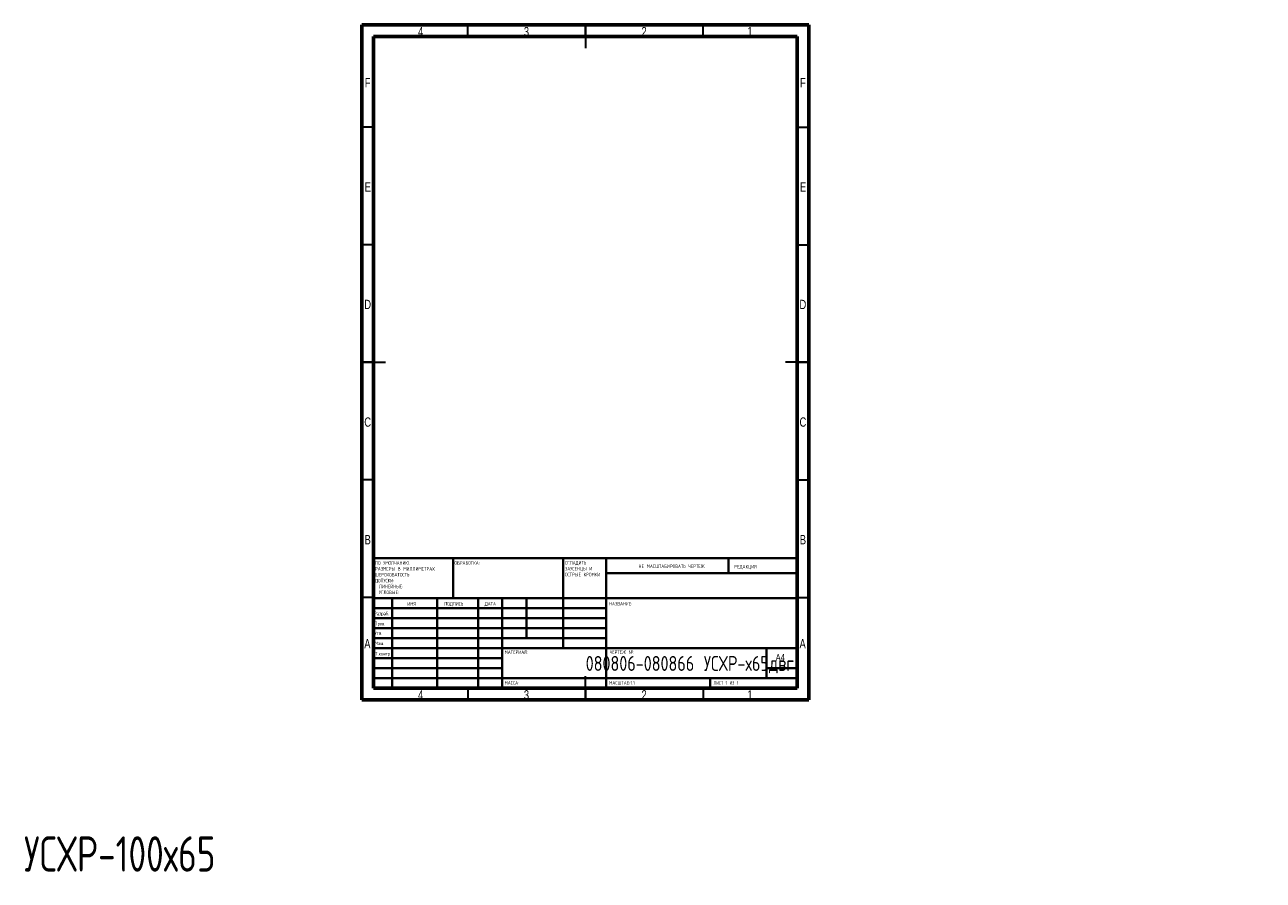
# Model space of a CAD drawing. Header units: millimetres. Extents: x -176 to 1544, y -7392 to 292.
# Tile 7 of 7: x -128 to 398, y -72 to 292. Entities that reach past the tile are written whole.
import ezdxf

# ---------------------------------------------------------------- set-up
doc = ezdxf.new("R2010")
doc.units = ezdxf.units.MM
doc.styles.add('SLDTEXTSTYLE0', font='TXT', dxfattribs={"width": 0.75, "bigfont": 'bigfont'})
doc.styles.add('SLDTEXTSTYLE1', font='TXT', dxfattribs={"width": 0.75})
doc.styles.add('SLDTEXTSTYLE2', font='TXT', dxfattribs={"width": 0.681818, "bigfont": 'bigfont'})
doc.styles.add('SLDTEXTSTYLE3', font='TXT', dxfattribs={"width": 0.7, "bigfont": 'bigfont'})

# ---------------------------------------------------------------- blocks, each defined once
blk = doc.blocks.new('SW_NOTE_0')
at = {"color": 0, "linetype": 'Continuous', "lineweight": 0, "char_height": 1.5, "attachment_point": 1, "style": 'SLDTEXTSTYLE0'}
for s, insert in [('\\M+18452\\M+18443\\M+1844C\\M+18440\\M+18444\\M+18449\\M+18453\\M+1845D', (0, 1.93)), ('\\M+18448\\M+18440\\M+18454\\M+18452\\M+18445\\M+1844E\\M+18457\\M+1845C \\M+18449', (0, -0.57)), ('\\M+1844F\\M+18452\\M+18453\\M+18451\\M+1845C\\M+18445 \\M+1844B\\M+18451\\M+1844F\\M+1844D\\M+1844B\\M+18449', (0, -3.07))]:
    blk.add_mtext(s, dxfattribs=dict(at, insert=insert))
blk = doc.blocks.new('SW_NOTE_1')
at = {"color": 0, "linetype": 'Continuous', "lineweight": 0, "char_height": 1.5, "attachment_point": 1, "style": 'SLDTEXTSTYLE0'}
for s, insert in [('\\M+18450\\M+1844F \\M+18454\\M+1844D\\M+1844F\\M+1844C\\M+18458\\M+18440\\M+1844E\\M+18449\\M+1845F:', (0, 1.93)), ('\\M+18451\\M+18440\\M+18448\\M+1844D\\M+18445\\M+18451\\M+1845C \\M+18442 \\M+1844D\\M+18449\\M+1844C\\M+1844C\\M+18449\\M+1844D\\M+18445\\M+18453\\M+18451\\M+18440\\M+18456', (0, -0.57)), ('\\M+18459\\M+18445\\M+18451\\M+1844F\\M+18456\\M+1844F\\M+18442\\M+18440\\M+18453\\M+1844F\\M+18452\\M+18453\\M+1845D:', (0, -3.07)), ('\\M+18444\\M+1844F\\M+18450\\M+18454\\M+18452\\M+1844B\\M+18449:', (0, -5.57)), ('\\M+1844C\\M+18449\\M+1844E\\M+18445\\M+1844A\\M+1844E\\M+1845C\\M+18445:', (1.69, -8.07)), ('\\M+18454\\M+18443\\M+1844C\\M+1844F\\M+18442\\M+1845C\\M+18445:', (1.69, -10.57))]:
    blk.add_mtext(s, dxfattribs=dict(at, insert=insert))

msp = doc.modelspace()

# ---------------------------------------------------------------- linework, layer by layer
at = {"color": 7, "linetype": 'Continuous', "lineweight": 60}
for p, q in [((15, 5), (15, 292)), ((15, 292), (205, 292)), ((205, 292), (205, 5)), ((20, 10), (20, 287)), ((20, 287), (200, 287)), ((200, 287), (200, 10)), ((200, 10), (20, 10)), ((205, 5), (15, 5))]:
    msp.add_line(p, q, dxfattribs=at)
at = {"color": 7, "linetype": 'Continuous', "lineweight": 30}
for p, q in [((60, 287), (60, 292)), ((110, 287), (110, 292)), ((110, 292), (110, 282)), ((160, 287), (160, 292)), ((20, 248.5), (15, 248.5)), ((200, 248.5), (205, 248.5)), ((20, 198.5), (15, 198.5)), ((200, 198.5), (205, 198.5)), ((20, 148.5), (15, 148.5)), ((15, 148.5), (25, 148.5)), ((205, 148.5), (195, 148.5)), ((200, 148.5), (205, 148.5)), ((20, 98.5), (15, 98.5)), ((200, 98.5), (205, 98.5)), ((20, 48.5), (15, 48.5)), ((200, 48.5), (205, 48.5)), ((110, 5), (110, 15)), ((60, 10), (60, 5)), ((110, 10), (110, 5)), ((160, 10), (160, 5))]:
    msp.add_line(p, q, dxfattribs=at)
at = {"color": 7, "linetype": 'Continuous', "lineweight": 40}
for p, q in [((20, 65.25), (200, 65.25)), ((20, 65.25), (20, 10)), ((53.8, 48.25), (53.8, 65.25)), ((100.6, 65.25), (100.6, 27)), ((118.8, 65.25), (118.8, 10)), ((170.8, 58.88), (170.8, 65.25)), ((200, 58.88), (118.8, 58.88)), ((200, 48.25), (20, 48.25)), ((27.8, 48.25), (27.8, 10)), ((46.99, 48.25), (46.99, 10)), ((64.4, 48.25), (64.4, 10)), ((74.6, 10), (74.6, 48.25)), ((85, 31.25), (85, 48.25)), ((118.8, 44), (20, 44)), ((118.8, 39.75), (20, 39.75)), ((118.8, 35.5), (20, 35.5)), ((118.8, 31.25), (20, 31.25)), ((74.6, 27), (20, 27)), ((74.6, 27), (200, 27)), ((187, 14.25), (187, 27)), ((74.6, 22.75), (20, 22.75)), ((74.6, 18.5), (20, 18.5)), ((200, 18.5), (187, 18.5)), ((20, 14.25), (200, 14.25)), ((163, 10), (163, 14.25))]:
    msp.add_line(p, q, dxfattribs=at)

# ---------------------------------------------------------------- block references
at = {"color": 7, "linetype": 'Continuous', "lineweight": 0}
for name, p in [('SW_NOTE_1', (20.59, 61.99)), ('SW_NOTE_0', (101.31, 62.07))]:
    msp.add_blockref(name, p, dxfattribs=at)

# ---------------------------------------------------------------- texts
for s, insert, char_height, attachment_point, style in [('4', (39.96, 291.06), 3.97, 2, 'SLDTEXTSTYLE1'), ('3', (84.96, 291.06), 3.97, 2, 'SLDTEXTSTYLE1'), ('2', (134.96, 291.06), 3.97, 2, 'SLDTEXTSTYLE1'), ('1', (179.96, 291.06), 3.97, 2, 'SLDTEXTSTYLE1'), ('F', (17.46, 269.31), 3.97, 2, 'SLDTEXTSTYLE1'), ('F', (202.46, 269.31), 3.97, 2, 'SLDTEXTSTYLE1'), ('E', (17.51, 225.06), 3.97, 2, 'SLDTEXTSTYLE1'), ('E', (202.51, 225.06), 3.97, 2, 'SLDTEXTSTYLE1'), ('D', (17.45, 175.06), 3.97, 2, 'SLDTEXTSTYLE1'), ('D', (202.45, 175.06), 3.97, 2, 'SLDTEXTSTYLE1'), ('C', (17.46, 125.06), 3.97, 2, 'SLDTEXTSTYLE1'), ('C', (202.46, 125.06), 3.97, 2, 'SLDTEXTSTYLE1'), ('B', (17.47, 75.06), 3.97, 2, 'SLDTEXTSTYLE1'), ('B', (202.47, 75.06), 3.97, 2, 'SLDTEXTSTYLE1'), ('\\M+1844F\\M+18441\\M+18451\\M+18440\\M+18441\\M+1844F\\M+18453\\M+1844B\\M+18440:', (54.37, 63.92), 1.5, 1, 'SLDTEXTSTYLE0'), ('\\M+1844E\\M+18445 \\M+1844D\\M+18440\\M+18452\\M+18459\\M+18453\\M+18440\\M+18441\\M+18449\\M+18451\\M+1844F\\M+18442\\M+18440\\M+18453\\M+1845D \\M+18458\\M+18445\\M+18451\\M+18453\\M+18445\\M+18447', (132.61, 62.53), 1.5, 1, 'SLDTEXTSTYLE0'), ('\\M+18451\\M+18445\\M+18444\\M+18440\\M+1844B\\M+18457\\M+18449\\M+18460', (173.33, 62.33), 1.5, 1, 'SLDTEXTSTYLE0'), ('\\M+18451\\M+18470\\M+18478\\M+18482\\M+18470\\M+18471.', (20.21, 42.43), 1.5, 1, 'SLDTEXTSTYLE0'), ('\\M+18449\\M+1844D\\M+18460', (34.32, 46.5), 1.5, 1, 'SLDTEXTSTYLE0'), ('\\M+18450\\M+1844F\\M+18444\\M+18450\\M+18449\\M+18452\\M+1845D', (50.03, 46.56), 1.5, 1, 'SLDTEXTSTYLE0'), ('\\M+18444\\M+18440\\M+18453\\M+18440', (67.21, 46.58), 1.5, 1, 'SLDTEXTSTYLE0'), ('\\M+1844E\\M+18440\\M+18448\\M+18442\\M+18440\\M+1844E\\M+18449\\M+18445:', (120.07, 46.58), 1.5, 1, 'SLDTEXTSTYLE0'), ('\\M+18450\\M+18482\\M+18480\\M+18472.', (20.41, 38.15), 1.5, 1, 'SLDTEXTSTYLE0'), ('\\M+18454\\M+18484\\M+18472.', (20.4, 34.06), 1.5, 1, 'SLDTEXTSTYLE0'), ('A', (17.34, 30.81), 3.97, 2, 'SLDTEXTSTYLE1'), ('\\M+1844D\\M+18470\\M+1848A.', (20.46, 29.73), 1.5, 1, 'SLDTEXTSTYLE0'), ('A', (202.34, 30.81), 3.97, 2, 'SLDTEXTSTYLE1'), ('080806-080866 \\M+18454\\M+18452\\M+18456\\M+18451-\\M+1848765\\M+18474\\M+18472\\M+18473', (154.39, 23.61), 6.35, 2, 'SLDTEXTSTYLE0'), ('\\M+18453.\\M+1847B\\M+18480\\M+1847E\\M+18484\\M+18482', (20.67, 25.35), 1.5, 1, 'SLDTEXTSTYLE0'), ('\\M+1844D\\M+18440\\M+18453\\M+18445\\M+18451\\M+18449\\M+18440\\M+1844C:', (75.65, 25.99), 1.5, 1, 'SLDTEXTSTYLE0'), ('\\M+18458\\M+18445\\M+18451\\M+18453\\M+18445\\M+18447 \\M+18782:', (120.37, 25.99), 1.5, 1, 'SLDTEXTSTYLE0'), ('A4', (190.87, 24.41), 2.91, 1, 'SLDTEXTSTYLE1'), ('\\M+1844D\\M+18440\\M+18452\\M+18452\\M+18440:', (75.62, 12.95), 1.4986, 1, 'SLDTEXTSTYLE0'), ('\\M+1844D\\M+18440\\M+18452\\M+18459\\M+18453\\M+18440\\M+18441:1:1', (120.07, 12.9), 1.5, 1, 'SLDTEXTSTYLE0'), ('\\M+1844C\\M+18449\\M+18452\\M+18453 1 \\M+18449\\M+18448 1', (164.48, 12.9), 1.5, 1, 'SLDTEXTSTYLE2'), ('4', (39.96, 9.06), 3.97, 2, 'SLDTEXTSTYLE1'), ('3', (84.96, 9.06), 3.97, 2, 'SLDTEXTSTYLE1'), ('2', (134.96, 9.06), 3.97, 2, 'SLDTEXTSTYLE1'), ('1', (179.96, 9.06), 3.97, 2, 'SLDTEXTSTYLE1'), ('\\M+18454\\M+18452\\M+18456\\M+18451-100\\M+1848765', (-128.6, -53.07), 15, 1, 'SLDTEXTSTYLE3')]:
    msp.add_mtext(s, dxfattribs=dict(at, insert=insert, char_height=char_height, attachment_point=attachment_point, style=style))

doc.saveas('drawing.dxf')
